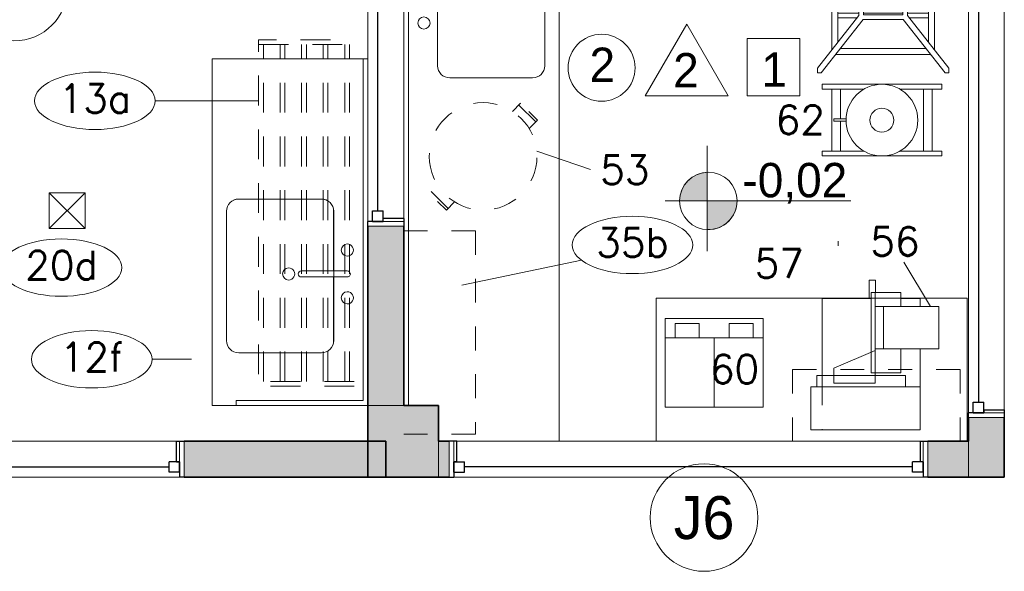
# Model space of a CAD drawing. Header units: metres. Extents: x -33 to 126, y -29 to 31.
# Tile 67 of 75: x -24.83 to -20.72, y -5.16 to -2.85. Entities that reach past the tile are written whole.
import ezdxf

# ---------------------------------------------------------------- set-up
doc = ezdxf.new("R2010")
doc.units = ezdxf.units.M
for name, pattern in [('IMPORT-HIDDEN', [0.375, 0.25, -0.125]), ('IMPORT-HIDDEN2 _9_', [0.1875, 0.125, -0.0625]), ('Projeção', [0.003969, 0.002381, -0.001587])]:
    doc.linetypes.add(name, pattern=pattern)
for name, color, linetype, lineweight in [('A-DETL', 90, 'Continuous', 18), ('A-DETL-GENF', 92, 'Continuous', 18), ('A-DETL-MBND', 5, 'Continuous', 18), ('A-DETL-THIN', 151, 'Continuous', 18), ('A-FLOR-OVHD', 1, 'Projeção', 18), ('A-GENM', 13, 'Continuous', 18), ('A-GLAZ', 151, 'Continuous', 18), ('A-GLAZ-IDEN', 152, 'Continuous', 9), ('A-WALL', 113, 'Continuous', 18), ('A-WALL-PATT', 111, 'Continuous', 35), ('C-FRIO', 7, 'Continuous', 18), ('C-NEUTRO', 7, 'Continuous', 18), ('C-NUMERO', 7, 'Continuous', 18), ('C-PONTOS-HIDR', 7, 'Continuous', 18), ('G-ANNO-TEXT', 7, 'Continuous', 18), ('I-FURN', 30, 'Continuous', 18), ('LAYOUT_dwg _2_', 8, 'Continuous', 18), ('P-SANR-FIXT', 6, 'Continuous', 18)]:
    doc.layers.add(name, color=color, linetype=linetype, lineweight=lineweight)
doc.styles.add('Century Gothic', font='GOTHIC.TTF', dxfattribs={"height": 0.143711})
doc.styles.add('Century Gothic_1', font='GOTHIC.TTF', dxfattribs={"height": 0.179639})
doc.styles.add('romans_2', font='romans__.ttf', dxfattribs={"height": 0.12})

# ---------------------------------------------------------------- blocks, each defined once
blk = doc.blocks.new('Generic Models 41 - Generic Models 28-841510-2-PLANTA COM LAYOUT')
at = {"layer": 'A-GENM', "color": 7}
for p, q in [((-22.5773, -1.6146), (-23.2073, -1.6146)), ((-22.5773, -4.6146), (-22.5773, -1.6146)), ((-23.0348, -2.4512), (-22.6888, -2.4512)), ((-23.0856, -3.0435), (-23.0856, -2.502)), ((-22.638, -2.502), (-22.638, -3.0435)), ((-22.6888, -3.0943), (-23.0348, -3.0943))]:
    blk.add_line(p, q, dxfattribs=at)
for centre, start, end in [((-23.0348, -2.502), 90, 180), ((-22.6888, -2.502), 0, 90), ((-23.0348, -3.0435), 180, 270), ((-22.6888, -3.0435), 270, 0)]:
    blk.add_arc(centre, 0.0508, start, end, dxfattribs=at)
blk = doc.blocks.new('Modelos genéricos 36 - Modelos genéricos 36-1740978-2-PLANTA COM LAYOUT')
at = {"layer": 'A-GENM'}
for p, q in [((-23.2073, -1.6146), (-23.2273, -1.6146)), ((-23.2073, -4.4646), (-23.2073, -1.6146))]:
    blk.add_line(p, q, dxfattribs=at)
blk = doc.blocks.new('Casement w Mullions-Number_0002 - _JANELA 2-2379083-2-PLANTA COM LAYOUT')
at = {"layer": 'A-GLAZ', "lineweight": 25}
for p, q in [((-0.96825, 0.075), (-1, 0.075)), ((-0.96825, 0.075), (-0.96825, -0.01055)), ((0.96825, 0.075), (1, 0.075)), ((0.96825, -0.01055), (0.96825, 0.075)), ((-0.98095, -0.01055), (-0.9365, -0.01055)), ((-0.98095, -0.055), (-0.98095, -0.01055)), ((-0.98095, -0.01055), (-0.96825, -0.01055)), ((-0.98095, -0.01055), (-0.98095, -0.075)), ((-0.9365, -0.055), (-0.9365, -0.01055)), ((-0.9365, -0.03277), (0.9365, -0.03277)), ((0.9365, -0.055), (0.9365, -0.01055)), ((0.98095, -0.01055), (0.9365, -0.01055)), ((0.96825, -0.01055), (0.98095, -0.01055)), ((0.98095, -0.055), (0.98095, -0.01055)), ((0.98095, -0.01055), (0.98095, -0.075)), ((-1, -0.075), (-0.98095, -0.075)), ((-0.98095, -0.055), (-0.9365, -0.055)), ((0.98095, -0.055), (0.9365, -0.055)), ((1, -0.075), (0.98095, -0.075))]:
    blk.add_line(p, q, dxfattribs=at)
at = {"layer": 'A-GLAZ'}
for p, q in [((-1, 0.075), (-0.98095, 0.075)), ((-1, -0.075), (-1, 0.075)), ((-0.98095, 0.075), (-0.98095, -0.075)), ((-0.98095, 0.075), (0.98095, 0.075)), ((-0.98095, -0.075), (-0.98095, 0.075)), ((0.98095, 0.075), (1, 0.075)), ((0.98095, -0.075), (0.98095, 0.075)), ((0.98095, 0.075), (0.98095, -0.075)), ((1, 0.075), (1, -0.075)), ((-0.98095, -0.075), (-1, -0.075)), ((0.98095, -0.075), (-0.98095, -0.075)), ((1, -0.075), (0.98095, -0.075))]:
    blk.add_line(p, q, dxfattribs=at)
blk = doc.blocks.new('Casement w Mullions-Number_0002 - _JANELA 2-2636773-2-PLANTA COM LAYOUT')
at = {"layer": 'A-GLAZ', "lineweight": 25}
for p, q in [((-1, 0.075), (-0.98095, 0.075)), ((-0.98095, 0.01055), (-0.98095, 0.075)), ((-0.98095, 0.055), (-0.98095, 0.01055)), ((-0.98095, 0.055), (-0.9365, 0.055)), ((-0.9365, 0.055), (-0.9365, 0.01055)), ((0.9365, 0.055), (0.9365, 0.01055)), ((0.98095, 0.055), (0.9365, 0.055)), ((0.98095, 0.01055), (0.98095, 0.075)), ((1, 0.075), (0.98095, 0.075)), ((0.98095, 0.055), (0.98095, 0.01055)), ((-0.98095, 0.01055), (-0.9365, 0.01055)), ((-0.98095, 0.01055), (-0.96825, 0.01055)), ((-0.96825, -0.075), (-0.96825, 0.01055)), ((-0.9365, 0.03277), (0.9365, 0.03277)), ((0.98095, 0.01055), (0.9365, 0.01055)), ((0.96825, 0.01055), (0.98095, 0.01055)), ((0.96825, 0.01055), (0.96825, -0.075)), ((-0.96825, -0.075), (-1, -0.075)), ((0.96825, -0.075), (1, -0.075))]:
    blk.add_line(p, q, dxfattribs=at)
at = {"layer": 'A-GLAZ'}
for p, q in [((-0.98095, 0.075), (-1, 0.075)), ((-1, 0.075), (-1, -0.075)), ((-0.98095, -0.075), (-0.98095, 0.075)), ((0.98095, 0.075), (-0.98095, 0.075)), ((-0.98095, 0.075), (-0.98095, -0.075)), ((0.98095, 0.075), (0.98095, -0.075)), ((1, 0.075), (0.98095, 0.075)), ((0.98095, -0.075), (0.98095, 0.075)), ((1, -0.075), (1, 0.075)), ((-1, -0.075), (-0.98095, -0.075)), ((-0.98095, -0.075), (0.98095, -0.075)), ((0.98095, -0.075), (1, -0.075))]:
    blk.add_line(p, q, dxfattribs=at)
blk = doc.blocks.new('Mesa-Retangular - Mesa aço inox 60x130cm-2378728-2-PLANTA COM LAYOUT')
at = {"layer": 'I-FURN'}
for p, q in [((-0.65, 0.298), (-0.65, -0.3)), ((0.65, -0.3), (0.65, 0.298)), ((-0.65, -0.3), (0.65, -0.3))]:
    blk.add_line(p, q, dxfattribs=at)
blk = doc.blocks.new('Generic Models 10 - Generic Models 28-2380146-2-PLANTA COM LAYOUT')
at = {"layer": 'A-GENM'}
for p, q in [((-24.0273, -3.0146), (-24.0273, -4.4646)), ((-23.3973, -3.0146), (-24.0273, -3.0146)), ((-23.9169, -3.6012), (-23.5709, -3.6012)), ((-23.9677, -4.1935), (-23.9677, -3.652)), ((-23.5201, -3.652), (-23.5201, -4.1935)), ((-23.5709, -4.2443), (-23.9169, -4.2443)), ((-24.0273, -4.4646), (-23.9273, -4.4646))]:
    blk.add_line(p, q, dxfattribs=at)
for centre, start, end in [((-23.9169, -3.652), 90, 180), ((-23.5709, -3.652), 0, 90), ((-23.9169, -4.1935), 180, 270), ((-23.5709, -4.1935), 270, 360)]:
    blk.add_arc(centre, 0.0508, start, end, dxfattribs=at)
blk = doc.blocks.new('Modelos genéricos 46 - Modelos genéricos 36-2380170-2-PLANTA COM LAYOUT')
at = {"layer": 'A-GENM'}
for p, q in [((-23.3773, -3.0146), (-23.3973, -3.0146)), ((-23.3973, -3.0146), (-23.3973, -4.4446)), ((-23.3973, -4.4446), (-23.9273, -4.4446)), ((-23.9273, -4.4446), (-23.9273, -4.4646)), ((-23.9273, -4.4646), (-23.3773, -4.4646))]:
    blk.add_line(p, q, dxfattribs=at)
blk = doc.blocks.new('M_Sink Kitchen-Single - 760 x 535mm-2580743-2-PLANTA COM LAYOUT')
at = {"layer": 'P-SANR-FIXT', "color": 7}
for p, q in [((-0.2632, 0.2596), (0.2783, 0.2596)), ((-0.314, -0.1372), (-0.314, 0.2088)), ((0.3291, 0.2088), (0.3291, -0.1372)), ((0.003, -0.2452), (0.003, -0.0531)), ((0.0284, -0.2452), (0.0284, -0.0531)), ((0.003, -0.188), (-0.2632, -0.188)), ((0.2783, -0.188), (0.0284, -0.188))]:
    blk.add_line(p, q, dxfattribs=at)
for centre, radius, start, end in [((-0.2632, 0.2088), 0.0508, 90, 180), ((0.2783, 0.2088), 0.0508, 360, 90), ((0.0157, 0), 0.0254, 360, 180), ((0.0157, 0), 0.0254, 180, 0), ((0.0157, -0.0531), 0.0127, 360, 180), ((-0.2632, -0.1372), 0.0508, 180, 270), ((0.2783, -0.1372), 0.0508, 270, 0), ((-0.0843, -0.2452), 0.0254, 0, 180), ((-0.0843, -0.2452), 0.0254, 180, 0), ((0.0157, -0.2452), 0.0127, 180, 0), ((0.1157, -0.2452), 0.0254, 0, 180), ((0.1157, -0.2452), 0.0254, 180, 0)]:
    blk.add_arc(centre, radius, start, end, dxfattribs=at)
blk = doc.blocks.new('Casement w Mullions-Number_0002 - _JANELA 2-2374376-2-PLANTA COM LAYOUT')
at = {"layer": 'A-GLAZ', "lineweight": 25}
for p, q in [((-1, 0.075), (-0.98095, 0.075)), ((-0.98095, 0.01055), (-0.98095, 0.075)), ((-0.98095, 0.055), (-0.98095, 0.01055)), ((-0.98095, 0.055), (-0.9365, 0.055)), ((-0.9365, 0.055), (-0.9365, 0.01055)), ((0.9365, 0.055), (0.9365, 0.01055)), ((0.98095, 0.055), (0.9365, 0.055)), ((0.98095, 0.01055), (0.98095, 0.075)), ((1, 0.075), (0.98095, 0.075)), ((0.98095, 0.055), (0.98095, 0.01055)), ((-0.98095, 0.01055), (-0.9365, 0.01055)), ((-0.98095, 0.01055), (-0.96825, 0.01055)), ((-0.96825, -0.075), (-0.96825, 0.01055)), ((-0.9365, 0.03277), (0.9365, 0.03277)), ((0.98095, 0.01055), (0.9365, 0.01055)), ((0.96825, 0.01055), (0.98095, 0.01055)), ((0.96825, 0.01055), (0.96825, -0.075)), ((-0.96825, -0.075), (-1, -0.075)), ((0.96825, -0.075), (1, -0.075))]:
    blk.add_line(p, q, dxfattribs=at)
at = {"layer": 'A-GLAZ'}
for p, q in [((-0.98095, 0.075), (-1, 0.075)), ((-1, 0.075), (-1, -0.075)), ((-0.98095, -0.075), (-0.98095, 0.075)), ((0.98095, 0.075), (-0.98095, 0.075)), ((-0.98095, 0.075), (-0.98095, -0.075)), ((0.98095, 0.075), (0.98095, -0.075)), ((1, 0.075), (0.98095, 0.075)), ((0.98095, -0.075), (0.98095, 0.075)), ((1, -0.075), (1, 0.075)), ((-1, -0.075), (-0.98095, -0.075)), ((-0.98095, -0.075), (0.98095, -0.075)), ((0.98095, -0.075), (1, -0.075))]:
    blk.add_line(p, q, dxfattribs=at)
blk = doc.blocks.new('M_Sink Kitchen-Single - 760 x 535mm-2443443-2-PLANTA COM LAYOUT')
at = {"layer": 'P-SANR-FIXT', "color": 7}
for p, q in [((0.003, 0.2452), (0.003, 0.0531)), ((0.0284, 0.2452), (0.0284, 0.0531)), ((0.003, 0.188), (-0.2632, 0.188)), ((0.2783, 0.188), (0.0284, 0.188)), ((-0.314, 0.1372), (-0.314, -0.2088)), ((0.3291, -0.2088), (0.3291, 0.1372)), ((-0.2632, -0.2596), (0.2783, -0.2596))]:
    blk.add_line(p, q, dxfattribs=at)
for centre, radius, start, end in [((-0.0843, 0.2452), 0.0254, 360, 180), ((0.0157, 0.2452), 0.0127, 360, 180), ((0.1157, 0.2452), 0.0254, 360, 180), ((-0.0843, 0.2452), 0.0254, 180, 360), ((0.1157, 0.2452), 0.0254, 180, 0), ((-0.2632, 0.1372), 0.0508, 90, 180), ((0.2783, 0.1372), 0.0508, 360, 90), ((0.0157, 0.0531), 0.0127, 180, 0), ((0.0157, 0), 0.0254, 360, 180), ((0.0157, 0), 0.0254, 180, 0), ((-0.2632, -0.2088), 0.0508, 180, 270), ((0.2783, -0.2088), 0.0508, 270, 0)]:
    blk.add_arc(centre, radius, start, end, dxfattribs=at)
blk = doc.blocks.new('LAYOUT_dwg_A$C5B5C760A-2545307-2-PLANTA COM LAYOUT')
at = {"layer": 'C-NEUTRO', "linetype": 'IMPORT-HIDDEN2 _9_'}
for p, q in [((0.28, 1.4764), (0.68, 1.4764)), ((0.3, 0.0664), (0.3, 1.4764)), ((0.37, 0.0664), (0.37, 1.4764)), ((0.39, 0.0664), (0.39, 1.4764)), ((0.46, 0.0664), (0.46, 1.4764)), ((0.48, 0.0664), (0.48, 1.4764)), ((0.55, 0.0664), (0.55, 1.4764)), ((0.57, 0.0664), (0.57, 1.4764)), ((0.64, 0.0664), (0.64, 1.4764)), ((0.66, 0.0664), (0.66, 1.4764)), ((0.68, 0.0664), (0.28, 0.0664))]:
    blk.add_line(p, q, dxfattribs=at)
at = {"layer": 'C-NEUTRO', "linetype": 'IMPORT-HIDDEN2 _9_', "flags": 128}
blk.add_lwpolyline([(0.68, 0.0464), (0.28, 0.0464), (0.28, 1.4964), (0.68, 1.4964)], dxfattribs=at)
blk = doc.blocks.new('LAYOUT_dwg_A$C0A5B7B2C-2545326-2-PLANTA COM LAYOUT')
at = {"layer": 'C-FRIO', "flags": 128}
for points in [[(0.0855, 0.3517), (0.3687, 0.0553), (0.6362, 0.3109), (0.353, 0.6073)], [(0.4368, 0.4038), (0.2271, 0.2035)]]:
    blk.add_lwpolyline(points, close=True, dxfattribs=at)
for points in [[(0.5784, 0.2556), (0.423, 0.4183), (0.2952, 0.552)], [(0.3245, 0.5213), (0.3679, 0.5628), (0.437, 0.4905), (0.3936, 0.449)], [(0.549, 0.2863), (0.5924, 0.3278), (0.5233, 0.4001), (0.4799, 0.3586)]]:
    blk.add_lwpolyline(points, dxfattribs=at)
blk = doc.blocks.new('LAYOUT_dwg_asd-2545328-2-PLANTA COM LAYOUT')
at = {"layer": 'C-NEUTRO', "linetype": 'IMPORT-HIDDEN2 _9_'}
blk.add_line((-21.2065, -2.4299), (-20.9782, -2.4299), dxfattribs=at)
at = {"layer": 'C-NEUTRO'}
blk.add_line((-21.4953, -2.6865), (-21.318, -2.6865), dxfattribs=at)
at = {"layer": 'C-NEUTRO', "flags": 128}
for points in [[(-21.1587, -2.8396), (-21.1587, -2.3821), (-20.9782, -2.3821), (-20.9782, -2.8396), (-21.2065, -2.8396), (-21.318, -2.8396)], [(-21.1587, -2.4084), (-21.2065, -2.4084), (-21.2065, -2.7787), (-21.1587, -2.7787)], [(-21.2065, -2.4299), (-21.5282, -2.4299), (-21.5282, -2.6341)], [(-21.3105, -2.6519), (-21.237, -2.479), (-21.1735, -2.479), (-21.1735, -2.6519), (-21.5536, -2.6519)], [(-21.5282, -2.626), (-21.6047, -2.626), (-21.6047, -2.6535), (-21.5536, -2.6535)], [(-21.318, -2.7584), (-21.2166, -2.7584), (-21.2166, -2.6341), (-21.5536, -2.6341), (-21.5536, -2.7584), (-21.4953, -2.7584)], [(-21.4953, -2.6519), (-21.4953, -2.9177), (-21.318, -2.9177), (-21.318, -2.6519)], [(-21.4953, -2.8396), (-21.5282, -2.8396), (-21.5282, -2.7584)]]:
    blk.add_lwpolyline(points, dxfattribs=at)
blk = doc.blocks.new('LAYOUT_dwg_A$C7DD11511-2545330-2-PLANTA COM LAYOUT')
at = {"layer": 'C-NEUTRO'}
for p, q in [((-0.13, 0.2097), (0.13, 0.2097)), ((-0.13, 0.1736), (0.13, 0.1736)), ((-0.13, -0.1736), (-0.005, -0.1736)), ((0.005, -0.1736), (0.13, -0.1736)), ((-0.13, -0.2097), (0.13, -0.2097))]:
    blk.add_line(p, q, dxfattribs=at)
at = {"layer": 'C-NEUTRO', "flags": 128}
for points in [[(-0.13, 0.0748), (-0.13, 0.25), (-0.15, 0.25), (-0.15, -0.25), (-0.13, -0.25), (-0.13, -0.0748)], [(0.13, 0.0748), (0.13, 0.25), (0.15, 0.25), (0.15, -0.25), (0.13, -0.25), (0.13, -0.0748)], [(0.005, -0.15), (0.005, -0.2004), (-0.005, -0.2004), (-0.005, -0.1497)]]:
    blk.add_lwpolyline(points, dxfattribs=at)
at = {"layer": 'C-NEUTRO'}
for radius in [0.15, 0.05]:
    blk.add_circle((0, 0), radius, dxfattribs=at)
blk = doc.blocks.new('LAYOUT_dwg_A$C123249A2-2545331-2-PLANTA COM LAYOUT')
at = {"layer": 'C-NEUTRO'}
for p, q in [((0.0773, -0.0769), (0.0773, -0.4731)), ((0.6022, -0.0607), (0.0978, -0.0607)), ((0.6227, -0.4731), (0.6227, -0.0769)), ((0.1039, -0.4522), (0.1039, -0.0978)), ((0.5698, -0.0861), (0.1302, -0.0861)), ((0.2301, -0.1646), (0.2301, -0.0861)), ((0.2501, -0.173), (0.2501, -0.0861)), ((0.34, -0.173), (0.34, -0.0861)), ((0.36, -0.173), (0.36, -0.0861)), ((0.4499, -0.173), (0.4499, -0.0861)), ((0.4699, -0.1646), (0.4699, -0.0861)), ((0.5973, -0.4532), (0.5973, -0.0968)), ((0.2301, -0.3531), (0.2301, -0.1969)), ((0.34, -0.357), (0.34, -0.193)), ((0.36, -0.357), (0.36, -0.193)), ((0.4499, -0.357), (0.4499, -0.193)), ((0.2301, -0.4639), (0.2301, -0.3854)), ((0.2501, -0.4639), (0.2501, -0.377)), ((0.34, -0.4639), (0.34, -0.377)), ((0.36, -0.4639), (0.36, -0.377)), ((0.4499, -0.4639), (0.4499, -0.377)), ((0.4699, -0.4639), (0.4699, -0.3854)), ((0.0978, -0.4893), (0.6022, -0.4893)), ((0.1302, -0.4639), (0.5698, -0.4639))]:
    blk.add_line(p, q, dxfattribs=at)
at = {"layer": 'C-NEUTRO', "flags": 128}
for points in [[(0, -0.0162), (0, 0), (0.0206, 0), (0.2408, -0.173), (0.4592, -0.173), (0.6794, 0), (0.7, 0), (0.7, -0.0162), (0.4766, -0.1917), (0.4766, -0.3583), (0.7, -0.5338), (0.7, -0.55), (0.6794, -0.55), (0.4592, -0.377), (0.2408, -0.377), (0.0206, -0.55), (0, -0.55), (0, -0.5338), (0.2312, -0.3522), (0.2312, -0.1978)], [(0.4566, -0.193), (0.2512, -0.193), (0.2512, -0.357), (0.4566, -0.357)]]:
    blk.add_lwpolyline(points, close=True, dxfattribs=at)
blk = doc.blocks.new('LAYOUT_dwg_A$C389A396B-2545289-2-PLANTA COM LAYOUT')
at = {"layer": 'C-NEUTRO', "linetype": 'IMPORT-HIDDEN'}
for p, q in [((84.1, 185), (154.9, 114.3)), ((-207.4, -252.6), (-278.1, -181.9))]:
    blk.add_line(p, q, dxfattribs=at)
at = {"layer": 'C-NEUTRO', "linetype": 'IMPORT-HIDDEN', "flags": 128}
for points in [[(127.6, 87), (161.9, 121.4), (91.2, 192.1), (57.1, 157.9)], [(-251.5, -155.4), (-285.2, -189), (-284.2, -188.7)], [(-179.6, -224.8), (-214.4, -259.7), (-285.2, -189)]]:
    blk.add_lwpolyline(points, dxfattribs=at)
at = {"layer": 'C-NEUTRO', "linetype": 'IMPORT-HIDDEN'}
blk.add_circle((-63.2, -32.3), 225, dxfattribs=at)
blk = doc.blocks.new('LAYOUT_dwg_Elipse-1-2545353-2-PLANTA COM LAYOUT')
at = {"layer": 'C-NUMERO'}
blk.add_ellipse((-0.1387, -0.0003), major_axis=(0.21, 0), ratio=0.47619, dxfattribs=at)
blk = doc.blocks.new('LAYOUT_dwg_A$C37ED2B95-2545357-2-PLANTA COM LAYOUT')
at = {"layer": 'C-PONTOS-HIDR'}
blk.add_line((-0.075, 0.075), (0.075, -0.075), dxfattribs=at)
at = {"layer": 'C-PONTOS-HIDR', "flags": 128}
blk.add_lwpolyline([(-0.075, -0.075), (-0.075, 0.075), (0.075, 0.075), (0.075, -0.075), (-0.075, -0.075), (0.075, 0.075)], dxfattribs=at)
blk = doc.blocks.new('LAYOUT_dwg _2_-2545261-2-PLANTA COM LAYOUT')
at = {"layer": 'C-NUMERO'}
for p, q in [((1592.1566, 862.6376), (1592.5887, 862.6376)), ((1593.751, 862.4277), (1593.976, 862.3509)), ((1593.938, 861.9707), (1593.4388, 861.8663)), ((1595.3971, 861.7776), (1595.2856, 861.9623)), ((1592.1435, 861.5562), (1592.3087, 861.5562))]:
    blk.add_line(p, q, dxfattribs=at)
for name, p, rotation in [('LAYOUT_dwg_A$C123249A2-2545331-2-PLANTA COM LAYOUT', (1595.4742, 863.4544), 270), ('LAYOUT_dwg_A$C7DD11511-2545330-2-PLANTA COM LAYOUT', (1595.1939, 862.5569), 270), ('LAYOUT_dwg_A$C0A5B7B2C-2545326-2-PLANTA COM LAYOUT', (1594.483, 861.0516), 46.30584051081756)]:
    blk.add_blockref(name, p, dxfattribs=dict(rotation=rotation))
for name, p in [('LAYOUT_dwg_A$C5B5C760A-2545307-2-PLANTA COM LAYOUT', (1592.3087, 861.397)), ('LAYOUT_dwg_A$C37ED2B95-2545357-2-PLANTA COM LAYOUT', (1591.7887, 862.178))]:
    blk.add_blockref(name, p)
at = {"xscale": 1.199999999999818, "yscale": 1.199999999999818, "zscale": 1.199999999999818}
for p in [(1592.071, 862.638), (1594.3176, 862.035), (1591.9315, 861.9402), (1592.0579, 861.5566)]:
    blk.add_blockref('LAYOUT_dwg_Elipse-1-2545353-2-PLANTA COM LAYOUT', p, dxfattribs=at)
at = {"extrusion": (0, 0, -1), "xscale": 0.000999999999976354, "yscale": 0.000999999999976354, "zscale": -0.0009999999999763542, "rotation": 269.999997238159}
blk.add_blockref('LAYOUT_dwg_A$C389A396B-2545289-2-PLANTA COM LAYOUT', (-1593.4949, 862.3421), dxfattribs=at)
at = {"extrusion": (0, 0, -1), "zscale": -1, "rotation": 270}
blk.add_blockref('LAYOUT_dwg_asd-2545328-2-PLANTA COM LAYOUT', (-1592.5142, 840.2823), dxfattribs=at)
at = {"layer": 'C-NUMERO', "char_height": 0.12, "line_spacing_factor": 0.964689, "style": 'romans_2'}
for s, insert, width, attachment_point in [('13a', (1591.9048, 862.7072), 0.403348, 2), ('62', (1594.75, 862.618), 0.272727, 1), ('53', (1594.1197, 862.4094), 0.272727, 2), ('35b', (1594.1515, 862.1043), 0.403348, 2), ('56', (1595.1457, 862.1097), 0.272727, 1), ('20d', (1591.7654, 862.0094), 0.403348, 2), ('57', (1594.6621, 862.0176), 0.272727, 1), ('12f', (1591.8918, 861.6258), 0.35598, 2), ('60', (1594.4753, 861.5749), 0.272727, 1)]:
    blk.add_mtext(s, dxfattribs=dict(at, insert=insert, width=width, attachment_point=attachment_point))
blk = doc.blocks.new('M_Identificador da janela - M_Identificador da janela-3796-2-PLANTA COM LAYOUT')
at = {"layer": 'A-GLAZ-IDEN'}
blk.add_circle((0, 0), 0.003, dxfattribs=at)

msp = doc.modelspace()

# ---------------------------------------------------------------- hatches: boundary and pattern name
at = {"layer": 'A-DETL-GENF'}
for points in [[(-21.9593, -3.609), (-21.9593, -3.4891), (-21.9893, -3.4943), (-22.017, -3.5069), (-22.0407, -3.526), (-22.0588, -3.5505), (-22.0702, -3.5788), (-22.0741, -3.609), (-22.0588, -3.609)], [(-21.9593, -3.7289), (-21.9287, -3.7259), (-21.9054, -3.7187), (-21.8816, -3.7046), (-21.8616, -3.6855), (-21.8466, -3.6624), (-21.8372, -3.6364), (-21.8341, -3.609), (-21.9593, -3.609), (-21.9593, -3.7269)]]:
    msp.add_hatch(color=7, dxfattribs=at).paths.add_polyline_path(points, flags=0)
at = {"layer": 'A-WALL-PATT', "lineweight": 18}
h = msp.add_hatch(color=7, dxfattribs=at)
h.paths.add_polyline_path([(-20.8673, -4.7646), (-20.7173, -4.7646), (-20.7173, -4.5146), (-20.8673, -4.5146), (-20.8673, -4.6146)], flags=0)
h.paths.add_polyline_path([(-20.8673, -2.5146), (-20.7173, -2.5146), (-20.7173, -0.6646), (-20.8673, -0.6646), (-20.8673, -2.4247)], flags=0)
h = msp.add_hatch(color=7, dxfattribs=at)
h.paths.add_polyline_path([(-23.3773, -4.4646), (-23.2273, -4.4646), (-23.2273, -3.7146), (-23.3773, -3.7146), (-23.3773, -4.4137)], flags=0)
h.paths.add_polyline_path([(-23.2273, -1.7146), (-23.2273, -0.8146), (-23.3773, -0.8146), (-23.3773, -1.7146)], flags=0)
msp.add_hatch(color=7, dxfattribs=at).paths.add_polyline_path([(-23.0823, -4.7646), (-23.0823, -4.4646), (-23.3773, -4.4646), (-23.3773, -4.6146), (-23.3023, -4.6146), (-23.3023, -4.7646), (-23.0839, -4.7646)], flags=0)
h = msp.add_hatch(color=7, dxfattribs=at)
h.paths.add_polyline_path([(-23.3098, -4.7646), (-23.3023, -4.7646), (-23.3023, -4.6146), (-24.1448, -4.6146), (-24.1448, -4.7646), (-23.3773, -4.7646)], flags=0)
h.paths.add_polyline_path([(-26.3623, -4.7646), (-26.1448, -4.7646), (-26.1448, -4.6146), (-26.3623, -4.6146), (-26.3623, -4.669)], flags=0)
h = msp.add_hatch(color=7, dxfattribs=at)
h.paths.add_polyline_path([(-23.0565, -4.7646), (-23.0373, -4.7646), (-23.0373, -4.6146), (-23.0823, -4.6146), (-23.0823, -4.7646), (-23.0602, -4.7646)], flags=0)
h.paths.add_polyline_path([(-21.0373, -4.7646), (-20.8673, -4.7646), (-20.8673, -4.6146), (-21.0373, -4.6146), (-21.0373, -4.6166)], flags=0)

# ---------------------------------------------------------------- linework, layer by layer
at = {"layer": 'A-DETL'}
msp.add_line((-21.412, -3.7774), (-21.412, -3.7974), dxfattribs=at)
at = {"layer": 'A-DETL-MBND'}
for p, q in [((-21.9593, -3.3792), (-21.9593, -3.8192)), ((-22.1342, -3.609), (-21.3593, -3.609))]:
    msp.add_line(p, q, dxfattribs=at)
msp.add_circle((-21.9541, -3.609), 0.12, dxfattribs=at)
at = {"layer": 'A-DETL-THIN'}
for p, q in [((-22.0448, -2.8699), (-22.218, -3.1699)), ((-22.0448, -2.8699), (-21.8716, -3.1699)), ((-21.7914, -2.9299), (-21.5714, -2.9299)), ((-21.7914, -3.1699), (-21.7914, -2.9299)), ((-21.5714, -2.9299), (-21.5714, -3.1699)), ((-21.8716, -3.1699), (-22.218, -3.1699)), ((-21.5714, -3.1699), (-21.7914, -3.1699)), ((-21.9593, -3.609), (-21.9593, -3.4891)), ((-22.0741, -3.609), (-21.9593, -3.609)), ((-21.8341, -3.609), (-21.9593, -3.609)), ((-21.9593, -3.609), (-21.9593, -3.7289))]:
    msp.add_line(p, q, dxfattribs=at)
msp.add_circle((-22.4003, -3.0519), 0.14, dxfattribs=at)
for start, end in [(92.4939, 180), (267.5061, 0)]:
    msp.add_arc((-21.9541, -3.609), 0.12, start, end, dxfattribs=at)
at = {"layer": 'A-FLOR-OVHD'}
for p, q in [((-23.2273, -3.7346), (-22.9273, -3.7346)), ((-22.9273, -3.7346), (-22.9273, -4.5846)), ((-20.9023, -4.3146), (-21.6023, -4.3146)), ((-21.6023, -4.3146), (-21.6023, -4.6146)), ((-20.9023, -4.3146), (-20.9023, -4.6146)), ((-22.9273, -4.5846), (-23.2273, -4.5846))]:
    msp.add_line(p, q, dxfattribs=at)
at = {"layer": 'A-WALL', "lineweight": 35}
for p, q in [((-23.3773, -3.7146), (-23.3773, -4.7646)), ((-23.2273, -4.4646), (-23.2273, -3.7146)), ((-23.0823, -4.4646), (-23.2273, -4.4646)), ((-23.0823, -4.6146), (-23.0823, -4.4646)), ((-20.8673, -4.5146), (-20.8673, -4.6146)), ((-20.7173, -4.7646), (-20.7173, -4.5146)), ((-23.3023, -4.6146), (-24.1448, -4.6146)), ((-23.3023, -4.7646), (-23.3023, -4.6146)), ((-23.0373, -4.6146), (-23.0823, -4.6146)), ((-20.8673, -4.6146), (-21.0373, -4.6146)), ((-24.1448, -4.7646), (-23.0373, -4.7646)), ((-21.0373, -4.7646), (-20.7173, -4.7646))]:
    msp.add_line(p, q, dxfattribs=at)
at = {"layer": 'A-WALL'}
for p, q in [((-23.3773, -4.4646), (-23.2273, -4.4646)), ((-23.0823, -4.7646), (-23.0823, -4.6146)), ((-20.8673, -4.7646), (-20.8673, -4.6146))]:
    msp.add_line(p, q, dxfattribs=at)

# ---------------------------------------------------------------- block references
at = {"layer": 'A-GENM'}
for name in ['Modelos genéricos 36 - Modelos genéricos 36-1740978-2-PLANTA COM LAYOUT', 'Generic Models 10 - Generic Models 28-2380146-2-PLANTA COM LAYOUT', 'Modelos genéricos 46 - Modelos genéricos 36-2380170-2-PLANTA COM LAYOUT']:
    msp.add_blockref(name, (0, 0), dxfattribs=at)
at = {"layer": 'A-GENM', "color": 7}
msp.add_blockref('Generic Models 41 - Generic Models 28-841510-2-PLANTA COM LAYOUT', (0, 0), dxfattribs=at)
at = {"layer": 'A-GLAZ'}
for name, p, rotation in [('Casement w Mullions-Number_0002 - _JANELA 2-2374376-2-PLANTA COM LAYOUT', (-23.3023, -2.7146), 89.99999999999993), ('Casement w Mullions-Number_0002 - _JANELA 2-2379083-2-PLANTA COM LAYOUT', (-20.7923, -3.5146), 269.999999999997), ('Casement w Mullions-Number_0002 - _JANELA 2-2636773-2-PLANTA COM LAYOUT', (-22.0373, -4.6896), 180)]:
    msp.add_blockref(name, p, dxfattribs=dict(at, rotation=rotation))
msp.add_blockref('Casement w Mullions-Number_0002 - _JANELA 2-2379083-2-PLANTA COM LAYOUT', (-25.1448, -4.6896), dxfattribs=at)
at = {"layer": 'A-GLAZ-IDEN', "xscale": 74.99999999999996, "yscale": 74.99999999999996, "zscale": 74.99999999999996}
for p in [(-24.8564, -2.7146), (-21.9723, -4.9339)]:
    msp.add_blockref('M_Identificador da janela - M_Identificador da janela-3796-2-PLANTA COM LAYOUT', p, dxfattribs=at)
at = {"layer": 'I-FURN', "rotation": 180}
msp.add_blockref('Mesa-Retangular - Mesa aço inox 60x130cm-2378728-2-PLANTA COM LAYOUT', (-21.5223, -4.3166), dxfattribs=at)
at = {"layer": 'LAYOUT_dwg _2_', "color": 7}
msp.add_blockref('LAYOUT_dwg _2_-2545261-2-PLANTA COM LAYOUT', (-1616.4227, -865.8279), dxfattribs=at)
at = {"layer": 'P-SANR-FIXT', "color": 7}
for name, p, rotation in [('M_Sink Kitchen-Single - 760 x 535mm-2443443-2-PLANTA COM LAYOUT', (-22.8976, -2.7803), 89.99999999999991), ('M_Sink Kitchen-Single - 760 x 535mm-2580743-2-PLANTA COM LAYOUT', (-23.7082, -3.9303), 89.99999999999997)]:
    msp.add_blockref(name, p, dxfattribs=dict(at, rotation=rotation))

# ---------------------------------------------------------------- texts
at = {"layer": 'A-GLAZ-IDEN', "insert": (-21.9719, -4.8443), "char_height": 0.17964, "width": 0.306, "attachment_point": 2, "line_spacing_factor": 0.984117, "style": 'Century Gothic_1'}
msp.add_mtext('J6', dxfattribs=at)
at = {"layer": 'G-ANNO-TEXT', "lineweight": 9, "attachment_point": 1, "line_spacing_factor": 0.984117, "style": 'Century Gothic'}
for s, insert, char_height, width in [('2', (-22.4508, -2.9676), 0.1437, 0.1314), ('2', (-22.1012, -2.9903), 0.1437, 0.1314), ('1', (-21.7325, -2.9876), 0.1437, 0.1314), ('-0,02', (-21.8117, -3.4501), 0.14371, 0.5328)]:
    msp.add_mtext(s, dxfattribs=dict(at, insert=insert, char_height=char_height, width=width))

doc.saveas('drawing.dxf')
